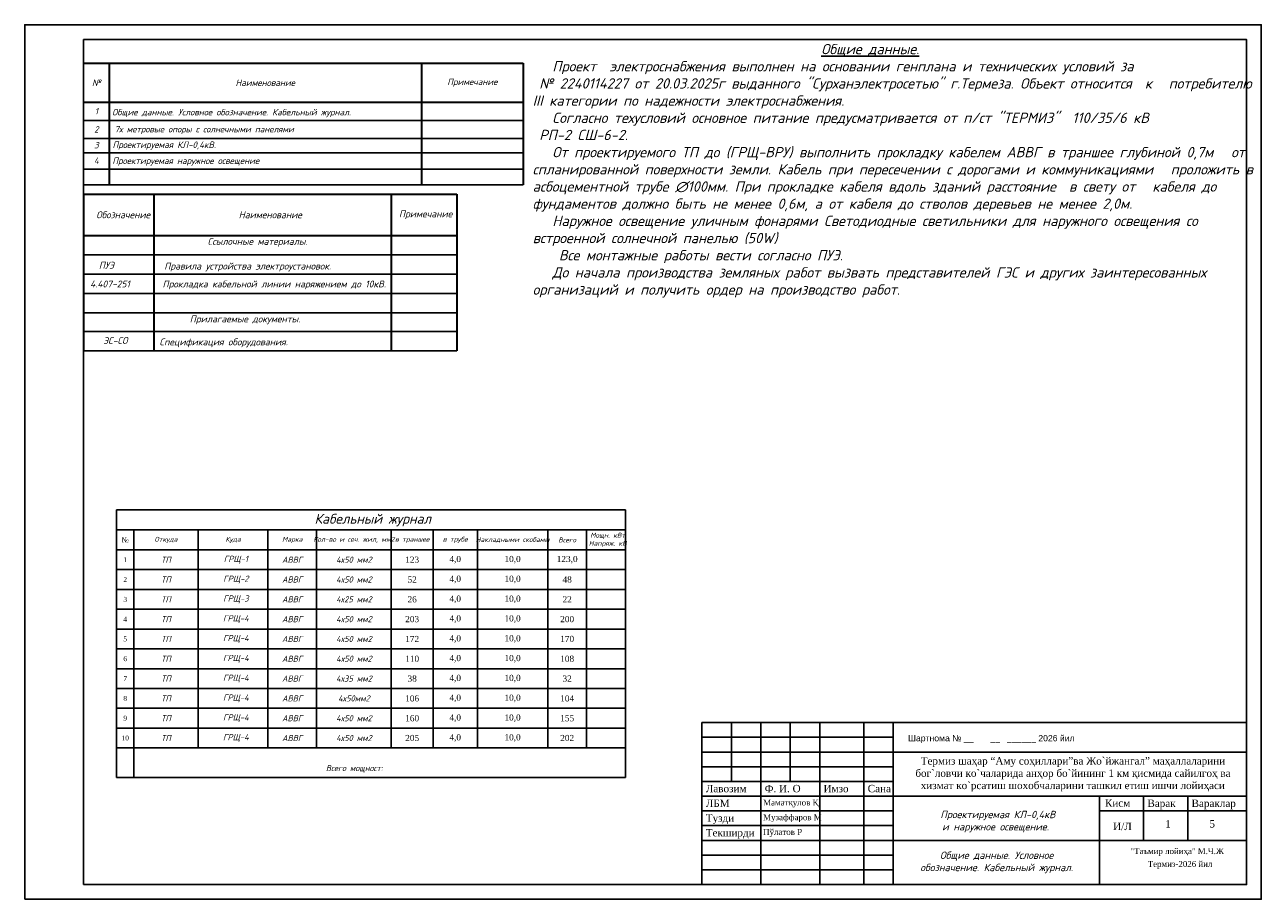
# Model space of a CAD drawing. Extents: x 4085 to 16701, y -65 to 10948.
# Tile 1 of 256: x 14342 to 14762, y 10638 to 10935. Entities that reach past the tile are written whole.
import ezdxf
from ezdxf.xclip import XClip

# ---------------------------------------------------------------- set-up
doc = ezdxf.new("R2010")
doc.units = 0
doc.header["$MEASUREMENT"] = 0
doc.header["$XCLIPFRAME"] = 0
doc.linetypes.add('CONTI', pattern=[0])
doc.layers.get('0').update_dxf_attribs({"color": 250, "linetype": 'CONTI'})
doc.layers.add('(0)', color=7, linetype='Continuous')
doc.layers.add('RAMKA', color=250, linetype='CONTI')
doc.layers.add('.', color=7, linetype='Continuous', lineweight=15)
doc.styles.add('tiyms', font='times.ttf')
doc.styles.add('V@ler@Live', font='isocpeui.ttf')
doc.styles.add('Мой', font='isocpeui.ttf', dxfattribs={"height": 200})
doc.styles.add('Мой 250', font='isocpeui.ttf', dxfattribs={"height": 2.5})
doc.styles.add('стиль1', font='arial.ttf')

# ---------------------------------------------------------------- blocks, each defined once
blk = doc.blocks.new('A$C10aa157c')
at = {"layer": '.', "linetype": 'Continuous', "lineweight": 50}
h = blk.add_hatch(color=4, dxfattribs=at)
h.dxf.hatch_style = 1
h.set_gradient(color1=(0, 255, 255), color2=(0, 255, 255), one_color=1, tint=0.5)
edge = h.paths.add_edge_path()
edge.add_line((117.43, 25.85), (111.29, 22.04))
edge.add_line((111.29, 22.04), (90.49, 10.57))
edge.add_line((90.49, 10.57), (88.24, 9.59))
edge.add_line((88.24, 9.59), (6.16, -19.96))
edge.add_arc((-27.71, 74.13), 100, 270.3128, 289.7972, ccw=False)
edge.add_line((-27.16, -25.87), (-114.59, -26.34))
edge.add_line((-114.59, -26.34), (-131.8, -25.52))
edge.add_line((-131.8, -25.52), (-156.25, -23.98))
edge.add_line((-156.25, -23.98), (-183.78, -18.46))
edge.add_line((-183.78, -18.46), (-197.47, -14.03))
edge.add_line((-197.47, -14.03), (-226.99, -3.26))
edge.add_line((-226.99, -3.26), (-229.32, -2.23))
edge.add_line((-229.32, -2.23), (-266.01, 18.33))
edge.add_line((-266.01, 18.33), (-302.41, 39.41))
edge.add_line((-302.41, 39.41), (-311.27, 44.05))
edge.add_arc((-5824.95, -31255.55), 31781.53, 80.009368, 80.040772)
edge.add_arc((-344.3, -73.22), 121.34, 82.4826, 104.785)
edge.add_line((-375.26, 44.1), (-422.15, 28.6))
edge.add_line((-422.15, 28.6), (-424.88, 34.73))
edge.add_line((-424.88, 34.73), (-369.91, 51.64))
edge.add_arc((-345.37, -51.17), 105.7, 80.2008, 103.4225, ccw=False)
edge.add_line((-327.38, 52.98), (-309.31, 49.8))
edge.add_line((-309.31, 49.8), (-299.52, 44.66))
edge.add_line((-299.52, 44.66), (-263.04, 23.55))
edge.add_line((-263.04, 23.55), (-226.64, 3.15))
edge.add_line((-226.64, 3.15), (-224.75, 2.31))
edge.add_line((-224.75, 2.31), (-195.52, -8.35))
edge.add_line((-195.52, -8.35), (-182.26, -12.65))
edge.add_line((-182.26, -12.65), (-155.47, -18.02))
edge.add_line((-155.47, -18.02), (-131.47, -19.53))
edge.add_line((-131.47, -19.53), (-114.46, -20.34))
edge.add_line((-114.46, -20.34), (-27.19, -19.87))
edge.add_arc((-27.71, 74.13), 94, 270.3128, 289.7972)
edge.add_line((4.13, -14.31), (86.02, 15.17))
edge.add_line((86.02, 15.17), (87.84, 15.96))
edge.add_line((87.84, 15.96), (108.26, 27.22))
edge.add_line((108.26, 27.22), (115.26, 31.56))
edge.add_line((115.26, 31.56), (117.43, 25.85))
at = {"linetype": 'Continuous'}
h = blk.add_hatch(color=256, dxfattribs=at)
h.dxf.hatch_style = 1
h.set_gradient(color1=(196, 196, 196), color2=(179, 179, 179), one_color=1, tint=0.7, name='SPHERICAL')
edge = h.paths.add_edge_path()
edge.add_line((-329.69, -123.9), (-413.51, -5))
edge.add_line((-413.51, -5), (-355.79, 33.28))
edge.add_line((-355.79, 33.28), (-335.03, 75.59))
edge.add_line((-335.03, 75.59), (-290.27, 52.3))
edge.add_arc((-35.22, 435.71), 460.49, 236.3683, 253.1962)
edge.add_arc((23.17, 1743.61), 1759.19, 263.75009, 266.82474)
edge.add_line((-74.28, -12.87), (-37.81, -12.38))
edge.add_line((-37.81, -12.38), (-8.68, -7.26))
edge.add_line((-8.68, -7.26), (21.71, 1.67))
edge.add_line((21.71, 1.67), (73.83, 22.11))
edge.add_line((73.83, 22.11), (122.41, 60.65))
edge.add_line((122.41, 60.65), (125.27, 27.76))
edge.add_line((125.27, 27.76), (114.75, 2.38))
edge.add_line((114.75, 2.38), (116.66, -0.02))
edge.add_line((116.66, -0.02), (116.29, -3.73))
edge.add_line((116.29, -3.73), (111.26, -27.66))
edge.add_line((111.26, -27.66), (112.86, -27.93))
edge.add_line((112.86, -27.93), (106.1, -65.59))
edge.add_line((106.1, -65.59), (101.28, -90.48))
edge.add_line((101.28, -90.48), (98.81, -96.14))
edge.add_line((98.81, -96.14), (53.14, -97.31))
edge.add_line((53.14, -97.31), (30.09, -97.9))
edge.add_line((30.09, -97.9), (12.29, -98.3))
edge.add_line((12.29, -98.3), (-62.52, -99.99))
edge.add_line((-62.52, -99.99), (-93.47, -101.18))
edge.add_line((-93.47, -101.18), (-93.74, -109.89))
edge.add_line((-93.74, -109.89), (-152.91, -112.22))
edge.add_line((-152.91, -112.22), (-153.09, -120.27))
edge.add_line((-153.09, -120.27), (-196.62, -120.66))
edge.add_line((-196.62, -120.66), (-196.01, -100.25))
edge.add_line((-196.01, -100.25), (-236.88, -97.9))
edge.add_line((-236.88, -97.9), (-266.6, -99.72))
edge.add_line((-266.6, -99.72), (-280.85, -100.76))
edge.add_line((-280.85, -100.76), (-292.75, -102.68))
edge.add_line((-292.75, -102.68), (-308.62, -109.6))
edge.add_line((-308.62, -109.6), (-329.69, -123.9))
at = {"lineweight": 0, "true_color": 0xa6c388}
h = blk.add_hatch(color=63, dxfattribs=at)
h.dxf.hatch_style = 1
edge = h.paths.add_edge_path()
edge.add_arc((-603.51, -1543.62), 1614.3, 79.67097, 80.18869)
edge.add_arc((-344.86, -90.87), 138.92, 83.2038, 103.0527)
edge.add_line((-376.24, 44.46), (-422.15, 30.34))
edge.add_line((-422.15, 30.34), (-420.45, 21.74))
edge.add_line((-420.45, 21.74), (-424.49, 19.23))
edge.add_line((-424.49, 19.23), (-407.24, -8.45))
edge.add_line((-407.24, -8.45), (-390.25, 2.29))
edge.add_line((-390.25, 2.29), (-355.48, 22.83))
edge.add_line((-355.48, 22.83), (-337.37, 27.71))
edge.add_line((-337.37, 27.71), (-328.33, 29.81))
edge.add_line((-328.33, 29.81), (-317.49, 38.24))
edge.add_line((-317.49, 38.24), (-314.06, 44.52))
at = {"linetype": 'Continuous', "lineweight": 30}
blk.add_lwpolyline([(-375.26, 44.1), (-422.15, 28.6), (-424.88, 34.73), (-369.91, 51.64, -0.101672)], format="xyb", dxfattribs=at)

msp = doc.modelspace()

# ---------------------------------------------------------------- linework, layer by layer
at = {"layer": '(0)', "color": 0, "lineweight": 35}
for p, q in [((14361.68, 10921.68, -0.96), (14510.96, 10921.68, -0.96)), ((14370.32, 10921.68, -0.96), (14370.32, 10880.39, -0.96)), ((14476.41, 10921.68, -0.96), (14476.41, 10880.39, -0.96)), ((14510.96, 10921.68, -0.96), (14510.96, 10880.39, -0.96)), ((14361.68, 10908.45, -0.96), (14510.96, 10908.45, -0.96)), ((14361.68, 10877.23, -0.96), (14488.41, 10877.23, -0.96)), ((14361.68, 10877.23, -0.96), (14361.68, 10823.99, -0.96)), ((14385.56, 10877.23, -0.96), (14385.56, 10823.99, -0.96)), ((14466.16, 10877.23, -0.96), (14466.16, 10823.99, -0.96)), ((14488.41, 10877.23, -0.96), (14488.41, 10823.99, -0.96)), ((14361.68, 10863.18, -0.96), (14488.41, 10863.18, -0.96))]:
    msp.add_line(p, q, dxfattribs=at)
at = {"layer": '(0)', "color": 0}
for p, q in [((14361.68, 10902.28, -0.96), (14510.96, 10902.28, -0.96)), ((14361.68, 10896.11, -0.96), (14510.96, 10896.11, -0.96)), ((14361.68, 10891.22, -0.96), (14510.96, 10891.22, -0.96)), ((14510.96, 10885.73, -0.96), (14361.68, 10885.73, -0.96)), ((14510.96, 10880.39, -0.96), (14361.68, 10880.39, -0.96)), ((14361.68, 10856.62, -0.96), (14488.41, 10856.62, -0.96)), ((14361.68, 10850.06, -0.96), (14488.41, 10850.06, -0.96)), ((14361.68, 10843.5, -0.96), (14488.41, 10843.5, -0.96)), ((14488.41, 10836.95, -0.96), (14361.68, 10836.95, -0.96)), ((14361.68, 10830.55, -0.96), (14488.41, 10830.55, -0.96)), ((14361.68, 10823.99, -0.96), (14488.41, 10823.99, -0.96))]:
    msp.add_line(p, q, dxfattribs=at)
at = {"layer": '(0)', "color": 0, "linetype": 'Continuous', "lineweight": 25}
for p, q in [((14372.84, 10769.98, -0.96), (14545.69, 10769.98, -0.96)), ((14372.84, 10769.98, -0.96), (14372.84, 10679.1, -0.96)), ((14545.69, 10769.98, -0.96), (14545.69, 10679.1, -0.96)), ((14372.84, 10763.15, -0.96), (14545.69, 10763.15, -0.96)), ((14378.73, 10763.15, -0.96), (14378.73, 10679.1, -0.96)), ((14400.56, 10763.15, -0.96), (14400.56, 10689.13, -0.96)), ((14424.29, 10763.15, -0.96), (14424.29, 10689.13, -0.96)), ((14440.77, 10763.15, -0.96), (14440.77, 10689.13, -0.96)), ((14466.18, 10763.15, -0.96), (14466.18, 10689.13, -0.96)), ((14480.34, 10763.15, -0.96), (14480.34, 10689.13, -0.96)), ((14495.42, 10763.15, -0.96), (14495.42, 10689.13, -0.96)), ((14519.32, 10763.15, -0.96), (14519.32, 10689.13, -0.96)), ((14532.51, 10763.15, -0.96), (14532.51, 10689.13, -0.96)), ((14372.84, 10756.42, -0.96), (14545.69, 10756.42, -0.96)), ((14372.84, 10749.69, -0.96), (14545.69, 10749.69, -0.96)), ((14372.84, 10742.96, -0.96), (14545.69, 10742.96, -0.96)), ((14372.84, 10736.23, -0.96), (14545.69, 10736.23, -0.96)), ((14372.84, 10729.5, -0.96), (14545.69, 10729.5, -0.96)), ((14372.84, 10722.78, -0.96), (14545.69, 10722.78, -0.96)), ((14372.84, 10716.05, -0.96), (14545.69, 10716.05, -0.96)), ((14372.84, 10709.32, -0.96), (14545.69, 10709.32, -0.96)), ((14372.84, 10702.59, -0.96), (14545.69, 10702.59, -0.96)), ((14372.84, 10695.86, -0.96), (14545.69, 10695.86, -0.96)), ((14372.84, 10689.13, -0.96), (14545.69, 10689.13, -0.96)), ((14372.84, 10679.1, -0.96), (14545.69, 10679.1, -0.96))]:
    msp.add_line(p, q, dxfattribs=at)
at = {"color": 0, "elevation": -0.96}
for points in [[(14341.68, 10637.74), (14761.68, 10637.74), (14761.68, 10934.74), (14341.68, 10934.74)], [(14361.68, 10642.74), (14756.68, 10642.74), (14756.68, 10929.74), (14361.68, 10929.74)]]:
    msp.add_lwpolyline(points, close=True, dxfattribs=at)
at = {"elevation": -0.96}
msp.add_lwpolyline([(14571.68, 10642.74), (14756.68, 10642.74), (14756.68, 10697.74), (14571.68, 10697.74)], close=True, dxfattribs=at)
at = {"linetype": 'ByBlock', "elevation": -0.96}
msp.add_lwpolyline([(14636.68, 10687.74), (14756.68, 10687.74)], dxfattribs=at)
at = {"layer": 'RAMKA'}
for p, q in [((14581.68, 10677.74, -0.96), (14581.68, 10697.74, -0.96)), ((14591.68, 10642.74, -0.96), (14591.68, 10697.74, -0.96)), ((14601.68, 10677.74, -0.96), (14601.68, 10697.74, -0.96)), ((14611.68, 10642.74, -0.96), (14611.68, 10697.74, -0.96)), ((14626.68, 10642.74, -0.96), (14626.68, 10697.74, -0.96)), ((14636.68, 10642.74, -0.96), (14636.68, 10697.74, -0.96)), ((14571.68, 10692.74, -0.96), (14636.68, 10692.74, -0.96)), ((14571.68, 10687.74, -0.96), (14636.68, 10687.74, -0.96)), ((14571.68, 10682.74, -0.96), (14636.68, 10682.74, -0.96)), ((14571.68, 10677.74, -0.96), (14636.68, 10677.74, -0.96)), ((14756.68, 10672.74, -0.96), (14571.67, 10672.74, -0.96)), ((14756.68, 10672.74, -0.96), (14636.68, 10672.74, -0.96)), ((14706.68, 10642.74, -0.96), (14706.68, 10672.74, -0.96)), ((14721.68, 10657.74, -0.96), (14721.68, 10672.74, -0.96)), ((14736.68, 10657.74, -0.96), (14736.68, 10672.74, -0.96)), ((14571.68, 10667.74, -0.96), (14636.68, 10667.74, -0.96)), ((14706.68, 10667.74, -0.96), (14756.68, 10667.74, -0.96)), ((14706.68, 10667.74, -0.96), (14756.68, 10667.74, -0.96)), ((14756.68, 10667.74, -0.96), (14706.68, 10667.74, -0.96)), ((14756.68, 10667.74, -0.96), (14706.68, 10667.74, -0.96)), ((14571.68, 10662.74, -0.96), (14636.68, 10662.74, -0.96)), ((14571.68, 10657.74, -0.96), (14756.68, 10657.74, -0.96)), ((14571.68, 10652.74, -0.96), (14636.68, 10652.74, -0.96)), ((14571.68, 10647.74, -0.96), (14636.68, 10647.74, -0.96))]:
    msp.add_line(p, q, dxfattribs=at)

# ---------------------------------------------------------------- block references
at = {"linetype": 'Continuous'}
ref = msp.add_blockref('A$C10aa157c', (15163.26, 10839, 0.18), dxfattribs=at)
XClip(ref).set_block_clipping_path([(-373.794434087, 108.5221690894), (-301.8282399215, 93.3350241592), (-251.5703695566, 64.2554686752), (-207.654540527, 33.6758720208), (-104.2532370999, 13.9690799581), (9.4882953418, 20.6982215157), (110.1840137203, 64.198227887), (135.5661904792, 19.4677583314), (74.741036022, -7.2786312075), (26.9902694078, -25.761868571), (-4.0754597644, -35.3463755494), (-88.6139293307, -37.2294086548), (-152.8418739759, -36.1397910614), (-192.3131233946, -27.415677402), (-222.2923186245, -17.3547389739), (-278.1502265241, 12.6686452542), (-296.1702662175, 12.3849432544), (-338.797385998, -11.849717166), (-373.794434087, 37.8738306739)])

# ---------------------------------------------------------------- texts
at = {"layer": '(0)', "color": 0}
for s, insert, char_height, width, attachment_point, style in [('\\A1;{\\C256;                                            \\fISOCPEUR|b1|i1|c204|p34;\\LОбщие данные.\\l\\P\\fISOCPEUR|b0|i1|c204|p34;   Проект  электроснабжения выполнен на основании генплана и технических условий за\\H1.83333x; \\H0.54545x;\\P № \\A0;\\C7;2240114227 от 20.03.2025г\\A1;\\C256; выданного "Сурханэлектросетью" г.Термеза. Объект относится  к \\H1.55556x; \\H0.64286x;потребителю III категории по надежности электроснабжения.\\H1.64815x; \\H0.60674x;\\P   \\A0;\\C7;Согласно техусловий основное питание предусматривается от п/ст "ТЕРМИЗ"  110/35/6 кВ\\H1.61728x; \\H0.61832x;\\P РП-2 СШ-6-2.\\H1.62757x; \\H0.61441x;\\P\\A1;\\C256;   От проектируемого ТП до (ГРЩ-ВРУ) выполнить прокладку кабелем АВВГ в траншее глубиной 0,7м \\H1.72414x; \\H0.58x;от спланированной поверхности земли. Кабель при пересечении с дорогами и коммуникациями \\H1.67945x; \\H0.59543x;проложить в асбоцементной трубе ∅100мм. При прокладке кабеля вдоль зданий расстояние  в свету от \\H1.60685x; \\H0.62234x;кабеля до фундаментов должно быть не менее 0,6м, а от кабеля до стволов деревьев не менее 2,0м.\\H1.63105x; \\H0.6131x;\\P   Наружное освещение \\A0;уличным фонарями Светодиодные светильники для наружного освещения со \\H1.62298x; \\H0.61615x;встроенной солнечной панелью (50W)\\A1;\\H1.72567x; \\H0.57948x;\\P    Все монтажные работы вести согласно ПУЭ.\\H1.67894x; \\H0.59561x;\\P   До начала производства земляных работ вызвать представителей ГЭС и других заинтересованных \\H1.60702x; \\H0.62227x;организаций и получить ордер на производство работ.\\H1.63099x; }', (14514.19, 10928.24, -0.96), 3.5, 245.2991, 1, 'Мой'), ('Примечание', (14493.69, 10915.06, -0.96), 2.203, 19.837, 5, 'Мой 250'), ('{\\C256;№}', (14366, 10915.06, -0.96), 2.203, 9.1208, 5, 'Мой 250'), ('{\\C256;Наименование}', (14423.36, 10915.06, -0.96), 2.2034, 21.2674, 5, 'Мой 250'), ('{\\C256;1}', (14366, 10905.36, -0.96), 2.203, 6.4509, 5, 'Мой 250'), ('Общие данные. Условное обозначение.{\\C256; }Кабельный журнал.', (14371.37, 10906.16, -0.96), 2.2034, 137.1022, 1, 'Мой 250'), ('{\\C256;2}', (14366, 10899.19, -0.96), 2.203, 6.4509, 5, 'Мой 250'), ('{\\C256;3}', (14366, 10893.86, -0.96), 2.203, 6.4509, 5, 'Мой 250'), ('{\\C7;Проектируемая КЛ-0,4кВ.}', (14371.49, 10895.1, -0.96), 2.2034, 137.1022, 1, 'Мой 250'), ('{\\C256;4}', (14366, 10888.63, -0.96), 2.203, 6.4509, 5, 'Мой 250'), ('{\\C7;Проектируемая наружное освещение}', (14371.41, 10889.65, -0.96), 2.2034, 137.1022, 1, 'Мой 250'), ('{\\C256;  Обозначение       }', (14373.62, 10870.2, -0.96), 2.341, 31.6487, 5, 'Мой 250'), ('{\\C256;Наименование   }', (14425.06, 10870.2, -0.96), 2.341, 24.6312, 5, 'Мой 250'), ('{\\C256;Примечание}', (14477.82, 10870.2, -0.96), 2.341, 22.3262, 5, 'Мой 250'), ('{\\C196;\\c8128584; }   Ссылочные материалы.', (14397.84, 10862.34, -0.96), 2.341, 72.0506, 1, 'Мой 250'), ('{\\C196;\\c8128584;      }ПУЭ', (14357.9, 10854.24, -0.96), 2.341, 43.395, 1, 'Мой 250'), ('    Правила устройства электроустановок.', (14383.08, 10853.95, -0.96), 2.341, 120.9251, 1, 'Мой 250'), ('    4.407-251', (14357.9, 10847.87, -0.96), 2.341, 43.395, 1, 'Мой 250'), ('    Прокладка кабельной линии наряжением до 10кВ.', (14382.5, 10847.87, -0.96), 2.341, 122.908, 1, 'Мой 250'), ('    Прилагаемые документы.', (14391.74, 10836.01, -0.96), 2.341, 77.6913, 1, 'Мой 250'), (' Спецификация оборудования. ', (14385.94, 10828.2, -0.96), 2.341, 103.6671, 1, 'Мой 250'), ('{\\fISOCPEUR|b1|i1|c204|p34;Кабельный журнал }', (14459.88, 10766.5, -0.96), 3.3387, 88.2109, 5, 'V@ler@Live')]:
    msp.add_mtext(s, dxfattribs=dict(at, insert=insert, char_height=char_height, width=width, attachment_point=attachment_point, style=style))
at = {"layer": '(0)', "color": 0, "lineweight": 30, "attachment_point": 2, "style": 'V@ler@Live'}
for s, insert, char_height, width in [('7х метровые опоры с солнечными панелями', (14402.61, 10900.35, -0.96), 2.1616, 62.4493), ('Общие данные.{\\C158; Условное обозначение.\\C256; \\C158;Кабельный журнал.}', (14671.79, 10653.94, -0.96), 2.5, 58.8242)]:
    msp.add_mtext(s, dxfattribs=dict(at, insert=insert, char_height=char_height, width=width))
at = {"layer": '(0)', "color": 0, "lineweight": 13, "insert": (14368.32, 10828.64, -0.96), "char_height": 2.341, "width": 23.1991, "attachment_point": 1, "rotation": 0.3566, "style": 'Мой 250'}
msp.add_mtext('{\\C256;ЭС-СО}', dxfattribs=at)
at = {"layer": '(0)', "color": 0, "linetype": 'Continuous', "lineweight": 25, "attachment_point": 5, "style": 'V@ler@Live'}
for s, insert, char_height, width in [('Откуда', (14389.64, 10759.78, -0.96), 1.651, 21.692), ('Куда', (14412.42, 10759.78, -0.96), 1.651, 23.6001), ('Марка', (14432.53, 10759.78, -0.96), 1.651, 16.354), ('Кол-во и сеч. жил, мм2', (14453.48, 10759.78, -0.96), 1.6513, 25.2784), ('в трубе', (14487.88, 10759.78, -0.96), 1.651, 14.9458), ('Накладными скобами', (14507.37, 10759.78, -0.96), 1.6513, 23.7654), ('Всего', (14525.91, 10759.78, -0.96), 1.651, 13.0538), (' Мощн. кВт\\P Напряж. кВ', (14539.1, 10759.78, -0.96), 1.6513, 13.0538), ('{\\fTimes New Roman|b0|i0|c204|p18;№}', (14375.79, 10759.78, -0.96), 1.6513, 5.7556), ('в траншее', (14473.26, 10759.78, -0.96), 1.651, 14.0273), ('{\\fTimes New Roman|b0|i0|c204|p18;1}', (14375.79, 10753.06, -0.96), 1.6513, 5.7556), ('ТП', (14389.64, 10753.06, -0.96), 2.086, 16.8192), ('ГРЩ-1', (14413.38, 10753.06, -0.96), 2.086, 21.692), ('АВВГ', (14432.53, 10753.06, -0.96), 2.086, 16.354), ('4х50 мм2', (14453.48, 10753.06, -0.96), 2.086, 25.2784), ('{\\fTimes New Roman|b0|i0|c204|p18;123}', (14473.26, 10753.06, -0.96), 2.0857, 14.0273), ('{\\fTimes New Roman|b0|i0|c204|p18;4,\\fTimes New Roman|b0|i0|c0|p18;0}', (14487.88, 10753.06, -0.96), 2.0857, 14.9458), ('{\\fTimes New Roman|b0|i0|c204|p18;10,0}', (14507.37, 10753.06, -0.96), 2.0857, 23.7654), ('{\\fTimes New Roman|b0|i0|c204|p18;123,0}', (14525.91, 10753.06, -0.96), 2.0857, 13.0538), ('{\\fTimes New Roman|b0|i0|c204|p18;2}', (14375.79, 10746.33, -0.96), 1.6513, 5.7556), ('ТП', (14389.64, 10746.33, -0.96), 2.086, 16.8192), ('ГРЩ-2', (14413.38, 10746.33, -0.96), 2.086, 21.692), ('АВВГ', (14432.53, 10746.33, -0.96), 2.086, 16.354), ('4х50 мм2', (14453.48, 10746.33, -0.96), 2.086, 25.2784), ('{\\fTimes New Roman|b0|i0|c204|p18;52}', (14473.26, 10746.33, -0.96), 2.0857, 14.0273), ('{\\fTimes New Roman|b0|i0|c204|p18;4,\\fTimes New Roman|b0|i0|c0|p18;0}', (14487.88, 10746.33, -0.96), 2.0857, 14.9458), ('{\\fTimes New Roman|b0|i0|c204|p18;10,0}', (14507.37, 10746.33, -0.96), 2.0857, 23.7654), ('{\\fTimes New Roman|b0|i0|c204|p18;48}', (14525.91, 10746.33, -0.96), 2.0857, 13.0538), ('{\\fTimes New Roman|b0|i0|c204|p18;3}', (14375.79, 10739.6, -0.96), 1.6513, 5.7556), ('ТП', (14389.64, 10739.6, -0.96), 2.086, 16.8192), ('ГРЩ-3', (14413.38, 10739.6, -0.96), 2.086, 21.692), ('АВВГ', (14432.53, 10739.6, -0.96), 2.086, 16.354), ('4х25 мм2', (14453.48, 10739.6, -0.96), 2.086, 25.2784), ('{\\fTimes New Roman|b0|i0|c204|p18;26}', (14473.26, 10739.6, -0.96), 2.0857, 14.0273), ('{\\fTimes New Roman|b0|i0|c204|p18;4,\\fTimes New Roman|b0|i0|c0|p18;0}', (14487.88, 10739.6, -0.96), 2.0857, 14.9458), ('{\\fTimes New Roman|b0|i0|c204|p18;10,0}', (14507.37, 10739.6, -0.96), 2.0857, 23.7654), ('{\\fTimes New Roman|b0|i0|c204|p18;22}', (14525.91, 10739.6, -0.96), 2.0857, 13.0538), ('{\\fTimes New Roman|b0|i0|c204|p18;4}', (14375.79, 10732.87, -0.96), 1.6513, 5.7556), ('ТП', (14389.64, 10732.87, -0.96), 2.086, 16.8192), ('ГРЩ-4', (14413.38, 10732.87, -0.96), 2.086, 21.692), ('АВВГ', (14432.53, 10732.87, -0.96), 2.086, 16.354), ('4х50 мм2', (14453.48, 10732.87, -0.96), 2.086, 25.2784), ('{\\fTimes New Roman|b0|i0|c204|p18;203}', (14473.26, 10732.87, -0.96), 2.0857, 14.0273), ('{\\fTimes New Roman|b0|i0|c204|p18;4,\\fTimes New Roman|b0|i0|c0|p18;0}', (14487.88, 10732.87, -0.96), 2.0857, 14.9458), ('{\\fTimes New Roman|b0|i0|c204|p18;10,0}', (14507.37, 10732.87, -0.96), 2.0857, 23.7654), ('{\\fTimes New Roman|b0|i0|c204|p18;200}', (14525.91, 10732.87, -0.96), 2.0857, 13.0538), ('{\\fTimes New Roman|b0|i0|c204|p18;5}', (14375.79, 10726.14, -0.96), 1.6513, 5.7556), ('ТП', (14389.64, 10726.14, -0.96), 2.086, 16.8192), ('ГРЩ-4', (14413.38, 10726.14, -0.96), 2.086, 21.692), ('АВВГ', (14432.53, 10726.14, -0.96), 2.086, 16.354), ('4х50 мм2', (14453.48, 10726.14, -0.96), 2.086, 25.2784), ('{\\fTimes New Roman|b0|i0|c204|p18;172}', (14473.26, 10726.14, -0.96), 2.0857, 14.0273), ('{\\fTimes New Roman|b0|i0|c204|p18;4,\\fTimes New Roman|b0|i0|c0|p18;0}', (14487.88, 10726.14, -0.96), 2.0857, 14.9458), ('{\\fTimes New Roman|b0|i0|c204|p18;10,0}', (14507.37, 10726.14, -0.96), 2.0857, 23.7654), ('{\\fTimes New Roman|b0|i0|c204|p18;170}', (14525.91, 10726.14, -0.96), 2.0857, 13.0538), ('{\\fTimes New Roman|b0|i0|c204|p18;6}', (14375.79, 10719.41, -0.96), 1.6513, 5.7556), ('ТП', (14389.64, 10719.41, -0.96), 2.086, 16.8192), ('ГРЩ-4', (14413.38, 10719.41, -0.96), 2.086, 21.692), ('АВВГ', (14432.53, 10719.41, -0.96), 2.086, 16.354), ('4х50 мм2', (14453.48, 10719.41, -0.96), 2.086, 25.2784), ('{\\fTimes New Roman|b0|i0|c204|p18;110}', (14473.26, 10719.41, -0.96), 2.0857, 14.0273), ('{\\fTimes New Roman|b0|i0|c204|p18;4,\\fTimes New Roman|b0|i0|c0|p18;0}', (14487.88, 10719.41, -0.96), 2.0857, 14.9458), ('{\\fTimes New Roman|b0|i0|c204|p18;10,0}', (14507.37, 10719.41, -0.96), 2.0857, 23.7654), ('{\\fTimes New Roman|b0|i0|c204|p18;108}', (14525.91, 10719.41, -0.96), 2.0857, 13.0538), ('{\\fTimes New Roman|b0|i0|c204|p18;7}', (14375.79, 10712.68, -0.96), 1.6513, 5.7556), ('ТП', (14389.64, 10712.68, -0.96), 2.086, 16.8192), ('ГРЩ-4', (14413.38, 10712.68, -0.96), 2.086, 21.692), ('АВВГ', (14432.53, 10712.68, -0.96), 2.086, 16.354), ('4х35 мм2', (14453.48, 10712.68, -0.96), 2.086, 25.2784), ('{\\fTimes New Roman|b0|i0|c204|p18;38}', (14473.26, 10712.68, -0.96), 2.0857, 14.0273), ('{\\fTimes New Roman|b0|i0|c204|p18;4,\\fTimes New Roman|b0|i0|c0|p18;0}', (14487.88, 10712.68, -0.96), 2.0857, 14.9458), ('{\\fTimes New Roman|b0|i0|c204|p18;10,0}', (14507.37, 10712.68, -0.96), 2.0857, 23.7654), ('{\\fTimes New Roman|b0|i0|c204|p18;32}', (14525.91, 10712.68, -0.96), 2.0857, 13.0538), ('{\\fTimes New Roman|b0|i0|c204|p18;8}', (14375.79, 10705.95, -0.96), 1.6513, 5.7556), ('ТП', (14389.64, 10705.95, -0.96), 2.086, 16.8192), ('ГРЩ-4', (14413.38, 10705.95, -0.96), 2.086, 21.692), ('АВВГ', (14432.53, 10705.95, -0.96), 2.086, 16.354), ('4х50мм2', (14453.48, 10705.95, -0.96), 2.086, 25.2784), ('{\\fTimes New Roman|b0|i0|c204|p18;106}', (14473.26, 10705.95, -0.96), 2.0857, 14.0273), ('{\\fTimes New Roman|b0|i0|c204|p18;4,\\fTimes New Roman|b0|i0|c0|p18;0}', (14487.88, 10705.95, -0.96), 2.0857, 14.9458), ('{\\fTimes New Roman|b0|i0|c204|p18;10,0}', (14507.37, 10705.95, -0.96), 2.0857, 23.7654), ('{\\fTimes New Roman|b0|i0|c204|p18;104}', (14525.91, 10705.95, -0.96), 2.0857, 13.0538), ('{\\fTimes New Roman|b0|i0|c204|p18;9}', (14375.79, 10699.22, -0.96), 1.6513, 5.7556), ('ТП', (14389.64, 10699.22, -0.96), 2.086, 16.8192), ('ГРЩ-4', (14413.38, 10699.22, -0.96), 2.086, 21.692), ('АВВГ', (14432.53, 10699.22, -0.96), 2.086, 16.354), ('4х50 мм2', (14453.48, 10699.22, -0.96), 2.086, 25.2784), ('{\\fTimes New Roman|b0|i0|c204|p18;160}', (14473.26, 10699.22, -0.96), 2.0857, 14.0273), ('{\\fTimes New Roman|b0|i0|c204|p18;4,\\fTimes New Roman|b0|i0|c0|p18;0}', (14487.88, 10699.22, -0.96), 2.0857, 14.9458), ('{\\fTimes New Roman|b0|i0|c204|p18;10,0}', (14507.37, 10699.22, -0.96), 2.0857, 23.7654), ('{\\fTimes New Roman|b0|i0|c204|p18;155}', (14525.91, 10699.22, -0.96), 2.0857, 13.0538), ('{\\fTimes New Roman|b0|i0|c204|p18;10}', (14375.79, 10692.5, -0.96), 1.6513, 5.7556), ('ТП', (14389.64, 10692.5, -0.96), 2.086, 16.8192), ('ГРЩ-4', (14413.38, 10692.5, -0.96), 2.086, 21.692), ('АВВГ', (14432.53, 10692.5, -0.96), 2.086, 16.354), ('4х50 мм2', (14453.48, 10692.5, -0.96), 2.086, 25.2784), ('{\\fTimes New Roman|b0|i0|c204|p18;205}', (14473.26, 10692.5, -0.96), 2.0857, 14.0273), ('{\\fTimes New Roman|b0|i0|c204|p18;4,\\fTimes New Roman|b0|i0|c0|p18;0}', (14487.88, 10692.5, -0.96), 2.0857, 14.9458), ('{\\fTimes New Roman|b0|i0|c204|p18;10,0}', (14507.37, 10692.5, -0.96), 2.0857, 23.7654), ('{\\fTimes New Roman|b0|i0|c204|p18;202}', (14525.91, 10692.5, -0.96), 2.0857, 13.0538), ('Всего мощност:', (14453.62, 10682, -1582.36), 2.0815, 22.875)]:
    msp.add_mtext(s, dxfattribs=dict(at, insert=insert, char_height=char_height, width=width))
at = {"color": 0, "insert": (14671.4, 10664.1, -0.96), "char_height": 2.5, "width": 56.7635, "attachment_point": 5, "style": 'Мой 250'}
msp.add_mtext('{\\C7; Проектируемая КЛ-0,4кВ \\Pи наружное освещение.}', dxfattribs=at)
at = {"layer": 'RAMKA', "lineweight": 13, "style": 'стиль1'}
msp.add_text('Шартнома № __       __   ______ 2026 йил', height=2.1, rotation=359.9999, dxfattribs=at).set_placement((14641.7, 10691.39, -0.96))
at = {"layer": 'RAMKA', "style": 'tiyms'}
for s, p in [('"Таъмир лойиҳа" М.Ч.Ж ', (14717.24, 10653.08, -0.96)), ('Термиз-2026 йил', (14723.1, 10648.71, -0.96))]:
    msp.add_text(s, height=2, dxfattribs=at).set_placement(p)
at = {"layer": 'RAMKA', "color": 1, "insert": (14642.88, 10685.98, -0.96), "char_height": 2.5, "width": 107.1143, "attachment_point": 1, "style": 'tiyms'}
msp.add_mtext('\\pi3.11553;{\\C256;Термиз шаҳар “Aму соҳиллари”ва Жо`йжангал” маҳаллаларини \\P\\pi1.30226;бог`ловчи ко`чаларида анҳор бо`йининг 1 км қисмида сайилгоҳ ва \\P\\pi3.12634;хизмат ко`рсатиш шохобчаларини ташкил етиш ишчи лойиҳаси}', dxfattribs=at)
at = {"layer": 'RAMKA', "attachment_point": 1, "style": 'tiyms'}
for s, insert, char_height, width in [('{\\fTimes New Roman|b0|i0|c204|p18;Лавозим}', (14573, 10676.58, -0.96), 2.5, 20), ('{\\fTimes New Roman|b0|i0|c204|p18;Лавозим}', (14573, 10676.58, -0.96), 2.5, 20), ('{\\fTimes New Roman|b0|i0|c204|p18;Ф. И. О}', (14593, 10676.58, -0.96), 2.5, 20), ('{\\fTimes New Roman|b0|i0|c204|p18;Ф. И. О}', (14593, 10676.58, -0.96), 2.5, 20), ('{\\fTimes New Roman|b0|i0|c204|p18;Имзо}', (14613, 10676.58, -0.96), 2.5, 20), ('{\\fTimes New Roman|b0|i0|c204|p18;Имзо}', (14613, 10676.58, -0.96), 2.5, 20), ('{\\fTimes New Roman|b0|i0|c204|p18;Сана}', (14628, 10676.58, -0.96), 2.5, 20), ('{\\fTimes New Roman|b0|i0|c204|p18;Сана}', (14628, 10676.58, -0.96), 2.5, 20), ('{\\fTimes New Roman|b0|i0|c204|p18;ЛБМ}', (14573, 10671.58, -0.96), 2.5, 20), ('Маматқулов Қ', (14592.49, 10671.58, -0.96), 2, 24.3462), ('{\\fTimes New Roman|b0|i0|c204|p18;Кисм}', (14708.58, 10671.68, -0.96), 2.5, 20), ('{\\fTimes New Roman|b0|i0|c204|p18;Варак}', (14723, 10671.58, -0.96), 2.5, 20), ('{\\fTimes New Roman|b0|i0|c204|p18;Вараклар}', (14738, 10671.58, -0.96), 2.5, 20), ('Тузди', (14573, 10666.58, -0.96), 2.5, 20), ('Музаффаров М', (14592.49, 10666.58, -0.96), 2, 24.3462), ('И/Л', (14711.35, 10663.72, -0.96), 2.5, 20), ('1', (14729.06, 10664.6, -0.96), 2.5, 20), ('5', (14744.06, 10664.6, -0.96), 2.5, 20), ('{\\fTimes New Roman|b0|i0|c204|p18;Текширди}', (14573, 10661.58, -0.96), 2.5, 20), ('Пўлатов Р', (14592.49, 10661.58, -0.96), 2, 24.3462)]:
    msp.add_mtext(s, dxfattribs=dict(at, insert=insert, char_height=char_height, width=width))

doc.saveas('drawing.dxf')
